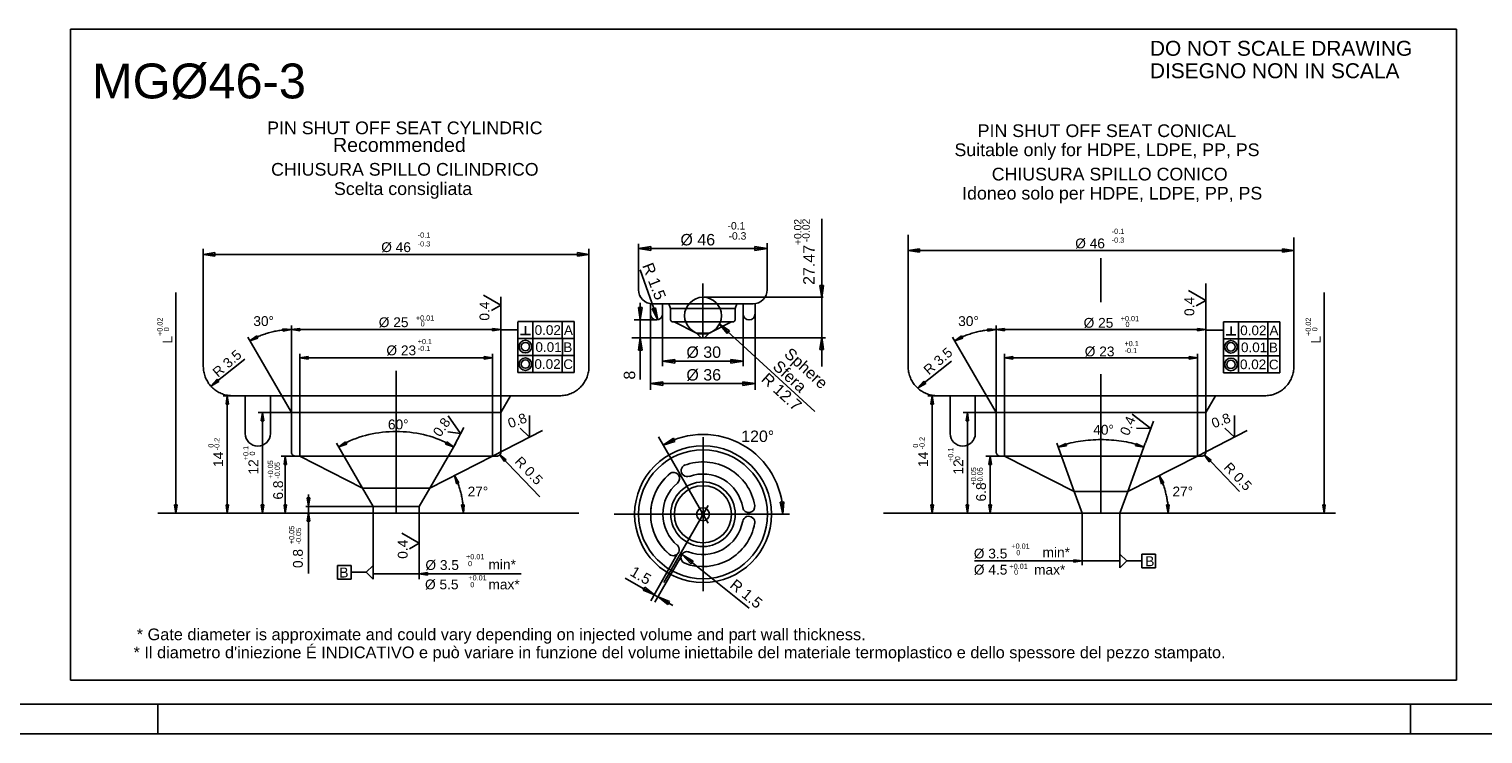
# Model space of a CAD drawing. Extents: x 0 to 1189, y 0 to 841.
# Tile 57 of 76: x 747 to 991, y 0 to 118. Entities that reach past the tile are written whole.
import ezdxf

# ---------------------------------------------------------------- set-up
doc = ezdxf.new("R2010")
doc.units = 0
doc.header["$LTSCALE"] = 65.395
doc.linetypes.add('PHANTOM', pattern=[0.8, 0.45, -0.05, 0.1, -0.05, 0.1, -0.05])
doc.layers.get('0').update_dxf_attribs({"linetype": 'CONTINUOUS'})
doc.layers.add('DEFAULT_3', color=7, linetype='PHANTOM')
doc.styles.add('TEXTSTYLE_1', font='gdt', dxfattribs={"width": 0.8})
doc.styles.add('TEXTSTYLE_2', font='arial.ttf')

# ---------------------------------------------------------------- blocks, each defined once
blk = doc.blocks.new('A0_BL15', base_point=(594.5, 420.5))
at = {"color": 7, "linetype": 'CONTINUOUS'}
for p, q in [((5, 5), (1184, 5)), ((769, 0), (769, 5)), ((979, 0), (979, 5)), ((0, 0), (1189, 0))]:
    blk.add_line(p, q, dxfattribs=at)
blk = doc.blocks.new('MG46-3_BL18', base_point=(870.55, 63.61))
at = {"color": 2, "linetype": 'CONTINUOUS'}
for p, q in [((754.36, 9.01), (754.36, 118.22)), ((754.36, 118.22), (986.75, 118.22)), ((986.75, 118.22), (986.75, 9.01)), ((880.33, 61.62), (880.33, 86.39)), ((894.81, 61.63), (894.81, 83.71)), ((959.46, 61.63), (959.46, 83.25)), ((776.64, 61.63), (776.64, 81.36)), ((776.65, 80.43), (841.15, 80.43)), ((776.68, 80.43), (778.58, 80.72)), ((778.58, 80.15), (776.68, 80.43)), ((778.58, 80.72), (778.58, 80.15)), ((839.39, 80.72), (841.29, 80.43)), ((839.39, 80.15), (839.39, 80.72)), ((841.29, 80.43), (839.39, 80.15)), ((841.3, 61.63), (841.3, 81.35)), ((849.58, 74.38), (849.58, 82.18)), ((849.58, 81.41), (851.65, 81.72)), ((851.65, 81.1), (849.58, 81.41)), ((849.58, 81.41), (871.18, 81.41)), ((851.65, 81.72), (851.65, 81.1)), ((869.12, 81.1), (869.12, 81.72)), ((869.12, 81.72), (871.18, 81.41)), ((871.18, 81.41), (869.12, 81.1)), ((871.18, 74.38), (871.18, 82.33)), ((894.8, 81.06), (959.3, 81.06)), ((894.83, 81.06), (896.73, 81.35)), ((896.73, 80.78), (894.83, 81.06)), ((896.73, 81.35), (896.73, 80.78)), ((957.54, 81.34), (959.44, 81.06)), ((957.54, 80.78), (957.54, 81.34)), ((959.44, 81.06), (957.54, 80.78)), ((852.84, 69.42), (849.87, 77.84)), ((944.7, 75.56), (944.7, 53.9)), ((772.02, 37.03), (772.02, 74.04)), ((826.54, 71.91), (823.63, 73.59)), ((826.54, 73.32), (826.54, 53.9)), ((860.59, 73.25), (880.53, 73.25)), ((880.02, 75.2), (880.33, 73.14)), ((880.64, 75.2), (880.02, 75.2)), ((880.33, 73.14), (880.64, 75.2)), ((944.71, 72.69), (941.79, 74.37)), ((964.52, 37.03), (964.52, 74.04)), ((824.93, 70.99), (826.54, 71.91)), ((849.59, 71.5), (849.9, 69.44)), ((850.21, 71.5), (849.59, 71.5)), ((849.9, 59.46), (849.9, 72.32)), ((849.9, 69.44), (850.21, 71.5)), ((851.61, 70.45), (851.61, 72.16)), ((852.47, 71.47), (851.88, 71.27)), ((851.88, 71.27), (852.84, 69.42)), ((851.95, 72.14), (868.82, 72.14)), ((852.84, 69.42), (852.47, 71.47)), ((853.63, 72.14), (853.63, 70.45)), ((853.63, 61.7), (853.63, 71.33)), ((854.98, 71.33), (854.69, 72.14)), ((854.98, 71.33), (865.78, 71.33)), ((854.98, 71.33), (854.98, 69.44)), ((865.78, 71.33), (866.08, 72.14)), ((865.78, 69.44), (865.78, 71.33)), ((867.13, 72.14), (867.13, 70.45)), ((867.13, 61.7), (867.13, 71.33)), ((869.16, 70.45), (869.16, 72.16)), ((943.09, 71.77), (944.71, 72.69)), ((791.4, 68.5), (791.4, 53.9)), ((791.4, 68.5), (791.4, 53.9)), ((829.37, 69.14), (838.81, 69.14)), ((829.37, 66.29), (829.37, 69.13)), ((830.65, 66.96), (830.65, 68.38)), ((831.89, 66.29), (831.89, 69.13)), ((836.82, 69.13), (836.82, 66.29)), ((838.81, 69.14), (838.81, 66.29)), ((848.86, 69.44), (852.62, 69.44)), ((851.61, 57.72), (851.61, 70.45)), ((855.32, 69.1), (865.45, 69.1)), ((859.31, 67.21), (855.59, 69.1)), ((861.46, 67.21), (865.18, 69.1)), ((864.46, 67.13), (863.15, 68.76)), ((863.15, 68.76), (879.17, 54.07)), ((863.15, 68.76), (864.87, 67.59)), ((869.16, 57.72), (869.16, 70.45)), ((909.57, 68.5), (909.57, 53.9)), ((909.57, 68.5), (909.57, 53.9)), ((947.65, 69.09), (957.09, 69.09)), ((947.65, 66.25), (947.65, 69.09)), ((948.93, 66.92), (948.93, 68.33)), ((950.17, 66.24), (950.17, 69.08)), ((955.1, 69.08), (955.1, 66.24)), ((957.09, 69.09), (957.09, 66.24)), ((784.1, 66.54), (789.78, 56.71)), ((784.45, 65.93), (785.61, 66.76)), ((785.8, 66.39), (784.45, 65.93)), ((784.6, 66.03), (784.45, 65.93)), ((784.75, 66.12), (784.6, 66.03)), ((784.91, 66.21), (784.75, 66.12)), ((785.07, 66.29), (784.91, 66.21)), ((785.24, 66.38), (785.07, 66.29)), ((785.41, 66.46), (785.24, 66.38)), ((785.59, 66.55), (785.41, 66.46)), ((785.78, 66.63), (785.59, 66.55)), ((785.61, 66.76), (785.8, 66.39)), ((785.97, 66.71), (785.78, 66.63)), ((786.16, 66.79), (785.97, 66.71)), ((786.36, 66.86), (786.16, 66.79)), ((786.56, 66.93), (786.36, 66.86)), ((786.76, 67.01), (786.56, 66.93)), ((786.97, 67.07), (786.76, 67.01)), ((787.17, 67.14), (786.97, 67.07)), ((787.38, 67.2), (787.17, 67.14)), ((787.59, 67.26), (787.38, 67.2)), ((787.8, 67.32), (787.59, 67.26)), ((788.02, 67.38), (787.8, 67.32)), ((788.23, 67.43), (788.02, 67.38)), ((788.44, 67.48), (788.23, 67.43)), ((788.65, 67.53), (788.44, 67.48)), ((788.87, 67.57), (788.65, 67.53)), ((789.08, 67.61), (788.87, 67.57)), ((789.29, 67.65), (789.08, 67.61)), ((789.5, 67.68), (789.29, 67.65)), ((789.7, 67.71), (789.5, 67.68)), ((789.9, 67.73), (789.7, 67.71)), ((790.11, 67.76), (789.9, 67.73)), ((790.01, 67.52), (789.99, 67.94)), ((789.99, 67.94), (791.4, 67.8)), ((791.4, 67.8), (790.01, 67.52)), ((790.3, 67.77), (790.11, 67.76)), ((790.5, 67.79), (790.3, 67.77)), ((790.69, 67.8), (790.5, 67.79)), ((790.87, 67.8), (790.69, 67.8)), ((791.05, 67.81), (790.87, 67.8)), ((791.23, 67.8), (791.05, 67.81)), ((791.4, 67.8), (791.23, 67.8)), ((791.4, 67.8), (792.81, 68.01)), ((791.4, 67.8), (826.54, 67.8)), ((792.81, 67.58), (791.4, 67.8)), ((792.81, 68.01), (792.81, 67.58)), ((825.13, 67.58), (825.13, 68.01)), ((825.13, 68.01), (826.54, 67.8)), ((826.54, 67.8), (825.13, 67.58)), ((826.48, 67.79), (829.37, 67.79)), ((838.81, 66.29), (829.37, 66.29)), ((829.38, 66.29), (838.82, 66.29)), ((829.38, 63.44), (829.38, 66.29)), ((829.84, 66.96), (831.47, 66.96)), ((831.9, 63.44), (831.9, 66.28)), ((836.84, 66.28), (836.84, 63.44)), ((838.82, 66.29), (838.82, 63.44)), ((850.92, 66.4), (848.49, 66.4)), ((880.94, 66.4), (848.49, 66.4)), ((849.9, 66.4), (849.59, 64.34)), ((850.21, 64.34), (849.9, 66.4)), ((860.11, 66.4), (859.31, 67.21)), ((859.31, 67.21), (861.46, 67.21)), ((860.65, 66.4), (861.46, 67.21)), ((864.87, 67.59), (864.46, 67.13)), ((880.33, 66.52), (880.02, 64.46)), ((880.64, 64.46), (880.33, 66.52)), ((902.26, 66.54), (907.94, 56.71)), ((902.62, 65.93), (903.77, 66.76)), ((903.96, 66.39), (902.62, 65.93)), ((902.76, 66.03), (902.62, 65.93)), ((902.91, 66.12), (902.76, 66.03)), ((903.07, 66.21), (902.91, 66.12)), ((903.23, 66.29), (903.07, 66.21)), ((903.4, 66.38), (903.23, 66.29)), ((903.58, 66.46), (903.4, 66.38)), ((903.76, 66.55), (903.58, 66.46)), ((903.94, 66.63), (903.76, 66.55)), ((903.77, 66.76), (903.96, 66.39)), ((904.13, 66.71), (903.94, 66.63)), ((904.33, 66.79), (904.13, 66.71)), ((904.52, 66.86), (904.33, 66.79)), ((904.72, 66.93), (904.52, 66.86)), ((904.92, 67.01), (904.72, 66.93)), ((905.13, 67.07), (904.92, 67.01)), ((905.34, 67.14), (905.13, 67.07)), ((905.55, 67.2), (905.34, 67.14)), ((905.76, 67.26), (905.55, 67.2)), ((905.97, 67.32), (905.76, 67.26)), ((906.18, 67.38), (905.97, 67.32)), ((906.39, 67.43), (906.18, 67.38)), ((906.61, 67.48), (906.39, 67.43)), ((906.82, 67.53), (906.61, 67.48)), ((907.03, 67.57), (906.82, 67.53)), ((907.24, 67.61), (907.03, 67.57)), ((907.45, 67.65), (907.24, 67.61)), ((907.66, 67.68), (907.45, 67.65)), ((907.87, 67.71), (907.66, 67.68)), ((908.07, 67.73), (907.87, 67.71)), ((908.27, 67.76), (908.07, 67.73)), ((908.17, 67.52), (908.15, 67.94)), ((908.15, 67.94), (909.57, 67.8)), ((909.57, 67.8), (908.17, 67.52)), ((908.47, 67.77), (908.27, 67.76)), ((908.66, 67.79), (908.47, 67.77)), ((908.85, 67.8), (908.66, 67.79)), ((909.04, 67.8), (908.85, 67.8)), ((909.22, 67.81), (909.04, 67.8)), ((909.4, 67.8), (909.22, 67.81)), ((909.57, 67.8), (909.4, 67.8)), ((909.57, 67.8), (910.97, 68.01)), ((909.57, 67.8), (944.7, 67.8)), ((910.97, 67.58), (909.57, 67.8)), ((910.97, 68.01), (910.97, 67.58)), ((943.3, 67.58), (943.3, 68.01)), ((943.3, 68.01), (944.7, 67.8)), ((944.7, 67.8), (943.3, 67.58)), ((944.76, 67.74), (947.65, 67.74)), ((957.09, 66.24), (947.65, 66.24)), ((947.66, 66.24), (957.1, 66.24)), ((947.66, 63.39), (947.66, 66.24)), ((948.12, 66.92), (949.75, 66.92)), ((950.18, 63.39), (950.18, 66.23)), ((955.12, 66.23), (955.12, 63.39)), ((957.1, 66.24), (957.1, 63.39)), ((792.81, 63.76), (792.81, 46.59)), ((825.13, 63.76), (825.13, 46.59)), ((829.37, 60.59), (829.37, 63.44)), ((829.38, 63.44), (838.82, 63.44)), ((831.9, 60.59), (831.9, 63.43)), ((836.83, 63.43), (836.83, 60.59)), ((838.82, 63.44), (838.82, 60.59)), ((849.59, 64.34), (850.21, 64.34)), ((880.02, 64.46), (880.64, 64.46)), ((910.97, 63.76), (910.97, 46.59)), ((943.3, 63.76), (943.3, 46.59)), ((947.65, 60.54), (947.65, 63.39)), ((947.66, 63.39), (957.1, 63.39)), ((950.18, 60.54), (950.18, 63.38)), ((955.11, 63.39), (955.11, 60.54)), ((957.1, 63.39), (957.1, 60.55)), ((776.64, 61.63), (776.65, 61.4)), ((776.65, 61.4), (776.66, 61.18)), ((776.66, 61.18), (776.69, 60.96)), ((776.69, 60.96), (776.72, 60.74)), ((777.89, 58.34), (783.59, 62.86)), ((792.81, 63.06), (794.21, 63.27)), ((792.81, 63.06), (825.13, 63.06)), ((794.21, 62.85), (792.81, 63.06)), ((794.21, 63.27), (794.21, 62.85)), ((823.73, 62.85), (823.73, 63.27)), ((823.73, 63.27), (825.13, 63.06)), ((825.13, 63.06), (823.73, 62.85)), ((841.22, 60.74), (841.25, 60.96)), ((841.25, 60.96), (841.28, 61.18)), ((841.28, 61.18), (841.29, 61.4)), ((841.29, 61.4), (841.3, 61.63)), ((853.63, 62.51), (855.69, 62.81)), ((855.69, 62.2), (853.63, 62.51)), ((853.63, 62.51), (867.13, 62.51)), ((855.69, 62.81), (855.69, 62.2)), ((865.07, 62.2), (865.07, 62.81)), ((865.07, 62.81), (867.13, 62.51)), ((867.13, 62.51), (865.07, 62.2)), ((894.81, 61.63), (894.81, 61.4)), ((894.81, 61.4), (894.83, 61.18)), ((894.83, 61.18), (894.85, 60.96)), ((894.85, 60.96), (894.89, 60.74)), ((896.36, 58.01), (902.06, 62.52)), ((910.97, 63.06), (912.38, 63.27)), ((910.97, 63.06), (943.3, 63.06)), ((912.38, 62.85), (910.97, 63.06)), ((912.38, 63.27), (912.38, 62.85)), ((941.89, 62.85), (941.89, 63.27)), ((941.89, 63.27), (943.3, 63.06)), ((943.3, 63.06), (941.89, 62.85)), ((959.38, 60.74), (959.42, 60.96)), ((959.42, 60.96), (959.44, 61.18)), ((959.44, 61.18), (959.46, 61.4)), ((959.46, 61.4), (959.46, 61.63)), ((776.72, 60.74), (776.77, 60.53)), ((776.77, 60.53), (776.82, 60.32)), ((776.82, 60.32), (776.88, 60.11)), ((776.88, 60.11), (776.95, 59.91)), ((776.95, 59.91), (777.03, 59.71)), ((777.03, 59.71), (777.12, 59.52)), ((777.12, 59.52), (777.21, 59.33)), ((777.21, 59.33), (777.32, 59.14)), ((777.32, 59.14), (777.43, 58.96)), ((777.43, 58.96), (777.54, 58.79)), ((777.54, 58.79), (777.67, 58.62)), ((777.67, 58.62), (777.8, 58.46)), ((777.89, 58.34), (778.98, 59.49)), ((779.27, 59.12), (777.89, 58.34)), ((778.98, 59.49), (779.27, 59.12)), ((838.82, 60.59), (829.37, 60.59)), ((840.14, 58.46), (840.27, 58.62)), ((840.27, 58.62), (840.4, 58.79)), ((840.4, 58.79), (840.51, 58.96)), ((840.51, 58.96), (840.63, 59.14)), ((840.63, 59.14), (840.73, 59.33)), ((840.73, 59.33), (840.82, 59.52)), ((840.82, 59.52), (840.91, 59.71)), ((840.91, 59.71), (840.99, 59.91)), ((840.99, 59.91), (841.06, 60.11)), ((841.06, 60.11), (841.12, 60.32)), ((841.12, 60.32), (841.17, 60.53)), ((841.17, 60.53), (841.22, 60.74)), ((851.61, 58.75), (853.67, 59.06)), ((853.67, 58.45), (851.61, 58.75)), ((851.61, 58.75), (869.16, 58.75)), ((853.67, 59.06), (853.67, 58.45)), ((867.1, 58.45), (867.1, 59.06)), ((867.1, 59.06), (869.16, 58.75)), ((869.16, 58.75), (867.1, 58.45)), ((894.89, 60.74), (894.93, 60.53)), ((894.93, 60.53), (894.98, 60.32)), ((894.98, 60.32), (895.05, 60.11)), ((895.05, 60.11), (895.12, 59.91)), ((895.12, 59.91), (895.2, 59.71)), ((895.2, 59.71), (895.28, 59.52)), ((895.28, 59.52), (895.38, 59.33)), ((895.38, 59.33), (895.48, 59.14)), ((895.48, 59.14), (895.59, 58.96)), ((895.59, 58.96), (895.71, 58.79)), ((895.71, 58.79), (895.83, 58.62)), ((895.83, 58.62), (895.97, 58.46)), ((896.36, 58.01), (897.45, 59.15)), ((897.74, 58.78), (896.36, 58.01)), ((897.45, 59.15), (897.74, 58.78)), ((957.1, 60.55), (947.65, 60.54)), ((958.3, 58.46), (958.44, 58.62)), ((958.44, 58.62), (958.56, 58.79)), ((958.56, 58.79), (958.68, 58.96)), ((958.68, 58.96), (958.79, 59.14)), ((958.79, 59.14), (958.89, 59.33)), ((958.89, 59.33), (958.99, 59.52)), ((958.99, 59.52), (959.07, 59.71)), ((959.07, 59.71), (959.15, 59.91)), ((959.15, 59.91), (959.22, 60.11)), ((959.22, 60.11), (959.29, 60.32)), ((959.29, 60.32), (959.34, 60.53)), ((959.34, 60.53), (959.38, 60.74)), ((777.8, 58.46), (777.94, 58.3)), ((777.94, 58.3), (778.08, 58.15)), ((778.08, 58.15), (778.24, 58)), ((778.24, 58), (778.39, 57.86)), ((778.39, 57.86), (778.56, 57.73)), ((778.56, 57.73), (778.73, 57.61)), ((778.73, 57.61), (778.9, 57.49)), ((778.9, 57.49), (779.08, 57.38)), ((779.08, 57.38), (779.27, 57.28)), ((779.27, 57.28), (779.45, 57.18)), ((779.45, 57.18), (779.65, 57.09)), ((779.65, 57.09), (779.85, 57.01)), ((779.85, 57.01), (780.05, 56.94)), ((779.97, 56.71), (789.78, 56.71)), ((780.05, 56.94), (780.26, 56.88)), ((780.26, 56.88), (780.47, 56.83)), ((780.46, 55.3), (780.67, 56.71)), ((780.47, 56.83), (780.68, 56.79)), ((780.67, 37.03), (780.67, 56.71)), ((780.67, 56.71), (780.88, 55.3)), ((780.68, 56.79), (780.9, 56.75)), ((780.9, 56.75), (781.12, 56.73)), ((781.12, 56.73), (781.34, 56.71)), ((781.34, 56.71), (781.56, 56.71)), ((836.38, 56.71), (781.56, 56.71)), ((783.67, 50.38), (783.67, 56.71)), ((787.89, 56.71), (787.89, 50.38)), ((791.4, 53.9), (789.78, 56.71)), ((826.54, 53.9), (828.16, 56.71)), ((836.38, 56.71), (836.6, 56.71)), ((836.6, 56.71), (836.83, 56.73)), ((836.83, 56.73), (837.05, 56.75)), ((837.05, 56.75), (837.26, 56.79)), ((837.26, 56.79), (837.48, 56.83)), ((837.48, 56.83), (837.69, 56.88)), ((837.69, 56.88), (837.89, 56.94)), ((837.89, 56.94), (838.09, 57.01)), ((838.09, 57.01), (838.29, 57.09)), ((838.29, 57.09), (838.49, 57.18)), ((838.49, 57.18), (838.68, 57.28)), ((838.68, 57.28), (838.86, 57.38)), ((838.86, 57.38), (839.04, 57.49)), ((839.04, 57.49), (839.22, 57.61)), ((839.22, 57.61), (839.38, 57.73)), ((839.38, 57.73), (839.55, 57.86)), ((839.55, 57.86), (839.7, 58)), ((839.7, 58), (839.86, 58.15)), ((839.86, 58.15), (840, 58.3)), ((840, 58.3), (840.14, 58.46)), ((895.97, 58.46), (896.1, 58.3)), ((896.1, 58.3), (896.25, 58.15)), ((896.25, 58.15), (896.4, 58)), ((896.4, 58), (896.56, 57.86)), ((896.56, 57.86), (896.72, 57.73)), ((896.72, 57.73), (896.89, 57.61)), ((896.89, 57.61), (897.07, 57.49)), ((897.07, 57.49), (897.24, 57.38)), ((897.24, 57.38), (897.43, 57.28)), ((897.43, 57.28), (897.62, 57.18)), ((897.62, 57.18), (897.81, 57.09)), ((897.81, 57.09), (898.01, 57.01)), ((898.01, 57.01), (898.21, 56.94)), ((898.13, 56.71), (907.94, 56.71)), ((898.21, 56.94), (898.42, 56.88)), ((898.42, 56.88), (898.63, 56.83)), ((898.62, 55.3), (898.83, 56.71)), ((898.63, 56.83), (898.84, 56.79)), ((898.83, 37.03), (898.83, 56.71)), ((898.83, 56.71), (899.04, 55.3)), ((898.84, 56.79), (899.06, 56.75)), ((899.06, 56.75), (899.28, 56.73)), ((899.28, 56.73), (899.5, 56.71)), ((899.5, 56.71), (899.73, 56.71)), ((954.54, 56.71), (899.73, 56.71)), ((901.84, 50.38), (901.84, 56.71)), ((906.05, 56.71), (906.05, 50.38)), ((909.57, 53.9), (907.94, 56.71)), ((944.7, 53.9), (946.33, 56.71)), ((954.54, 56.71), (954.77, 56.71)), ((954.77, 56.71), (954.99, 56.73)), ((954.99, 56.73), (955.21, 56.75)), ((955.21, 56.75), (955.43, 56.79)), ((955.43, 56.79), (955.64, 56.83)), ((955.64, 56.83), (955.85, 56.88)), ((955.85, 56.88), (956.06, 56.94)), ((956.06, 56.94), (956.26, 57.01)), ((956.26, 57.01), (956.46, 57.09)), ((956.46, 57.09), (956.65, 57.18)), ((956.65, 57.18), (956.84, 57.28)), ((956.84, 57.28), (957.02, 57.38)), ((957.02, 57.38), (957.2, 57.49)), ((957.2, 57.49), (957.38, 57.61)), ((957.38, 57.61), (957.55, 57.73)), ((957.55, 57.73), (957.71, 57.86)), ((957.71, 57.86), (957.87, 58)), ((957.87, 58), (958.02, 58.15)), ((958.02, 58.15), (958.17, 58.3)), ((958.17, 58.3), (958.3, 58.46)), ((780.88, 55.3), (780.46, 55.3)), ((785.86, 53.9), (791.4, 53.9)), ((786.35, 52.49), (786.56, 53.9)), ((786.56, 37.03), (786.56, 53.9)), ((786.56, 53.9), (786.77, 52.49)), ((826.54, 53.9), (791.4, 53.9)), ((791.4, 53.9), (791.4, 47.29)), ((826.54, 47.29), (826.54, 53.9)), ((899.04, 55.3), (898.62, 55.3)), ((904.02, 53.9), (909.57, 53.9)), ((904.52, 52.49), (904.73, 53.9)), ((904.73, 37.03), (904.73, 53.9)), ((904.73, 53.9), (904.94, 52.49)), ((944.7, 53.9), (909.57, 53.9)), ((909.57, 53.9), (909.57, 47.29)), ((935.47, 51.24), (932.37, 53.64)), ((944.7, 47.29), (944.7, 53.9)), ((786.77, 52.49), (786.35, 52.49)), ((819.78, 50.37), (817.71, 53.35)), ((820.33, 51.41), (818.7, 48.3)), ((829.75, 51.27), (831.34, 49.79)), ((831.34, 49.79), (831.35, 53.42)), ((904.94, 52.49), (904.52, 52.49)), ((933.08, 51.26), (935.47, 51.24)), ((935.92, 52.45), (934.58, 48.82)), ((947.92, 51.27), (949.51, 49.79)), ((949.51, 49.79), (949.51, 53.42)), ((799.34, 48.14), (800.49, 48.98)), ((800.74, 48.92), (800.26, 48.68)), ((800.49, 48.98), (800.68, 48.61)), ((801.23, 49.15), (800.74, 48.92)), ((801.73, 49.37), (801.23, 49.15)), ((802.25, 49.57), (801.73, 49.37)), ((802.77, 49.75), (802.25, 49.57)), ((803.31, 49.92), (802.77, 49.75)), ((803.85, 50.07), (803.31, 49.92)), ((804.4, 50.21), (803.85, 50.07)), ((804.96, 50.32), (804.4, 50.21)), ((805.52, 50.43), (804.96, 50.32)), ((806.09, 50.52), (805.52, 50.43)), ((806.66, 50.59), (806.09, 50.52)), ((807.23, 50.64), (806.66, 50.59)), ((807.81, 50.68), (807.23, 50.64)), ((808.39, 50.71), (807.81, 50.68)), ((808.97, 50.71), (808.39, 50.71)), ((809.55, 50.71), (808.97, 50.71)), ((810.13, 50.68), (809.55, 50.71)), ((810.71, 50.64), (810.13, 50.68)), ((811.28, 50.59), (810.71, 50.64)), ((811.85, 50.52), (811.28, 50.59)), ((812.42, 50.43), (811.85, 50.52)), ((812.98, 50.32), (812.42, 50.43)), ((813.54, 50.21), (812.98, 50.32)), ((814.09, 50.07), (813.54, 50.21)), ((814.63, 49.92), (814.09, 50.07)), ((815.17, 49.75), (814.63, 49.92)), ((815.69, 49.57), (815.17, 49.75)), ((816.21, 49.37), (815.69, 49.57)), ((816.71, 49.15), (816.21, 49.37)), ((817.2, 48.92), (816.71, 49.15)), ((817.68, 48.68), (817.2, 48.92)), ((817.26, 48.61), (817.46, 48.98)), ((817.46, 48.98), (818.6, 48.14)), ((817.63, 50.67), (819.78, 50.37)), ((833.49, 50.9), (825.13, 46.59)), ((861.27, 35.35), (852.93, 49.85)), ((853.72, 48.44), (855.44, 49.61)), ((855.71, 49.05), (853.72, 48.44)), ((855.44, 49.61), (855.71, 49.05)), ((919.71, 48.75), (922.66, 40.63)), ((922.1, 48.79), (921.71, 48.69)), ((922.49, 48.88), (922.1, 48.79)), ((922.89, 48.96), (922.49, 48.88)), ((923.29, 49.04), (922.89, 48.96)), ((923.7, 49.1), (923.29, 49.04)), ((924.12, 49.16), (923.7, 49.1)), ((924.54, 49.21), (924.12, 49.16)), ((924.97, 49.25), (924.54, 49.21)), ((925.4, 49.29), (924.97, 49.25)), ((925.83, 49.32), (925.4, 49.29)), ((926.26, 49.34), (925.83, 49.32)), ((926.7, 49.35), (926.26, 49.34)), ((927.13, 49.35), (926.7, 49.35)), ((927.57, 49.35), (927.13, 49.35)), ((928.01, 49.34), (927.57, 49.35)), ((928.44, 49.32), (928.01, 49.34)), ((928.87, 49.29), (928.44, 49.32)), ((929.3, 49.25), (928.87, 49.29)), ((929.73, 49.21), (929.3, 49.25)), ((930.15, 49.16), (929.73, 49.21)), ((930.57, 49.1), (930.15, 49.16)), ((930.98, 49.04), (930.57, 49.1)), ((931.38, 48.96), (930.98, 49.04)), ((931.78, 48.88), (931.38, 48.96)), ((934.56, 48.75), (931.61, 40.63)), ((932.17, 48.79), (931.78, 48.88)), ((932.55, 48.69), (932.17, 48.79)), ((951.66, 50.9), (943.29, 46.59)), ((789.69, 46.59), (792.81, 46.59)), ((790.18, 45.18), (790.39, 46.59)), ((790.39, 46.59), (790.39, 37.03)), ((790.39, 46.59), (790.6, 45.18)), ((791.4, 47.29), (791.4, 47.26)), ((791.4, 47.26), (791.41, 47.23)), ((791.41, 47.23), (791.41, 47.19)), ((791.41, 47.19), (791.41, 47.16)), ((791.41, 47.16), (791.42, 47.13)), ((791.42, 47.13), (791.43, 47.1)), ((791.43, 47.1), (791.44, 47.07)), ((791.44, 47.07), (791.45, 47.04)), ((791.45, 47.04), (791.46, 47.02)), ((791.46, 47.02), (791.47, 46.99)), ((791.47, 46.99), (791.48, 46.96)), ((791.48, 46.96), (791.5, 46.94)), ((791.5, 46.94), (791.51, 46.91)), ((791.51, 46.91), (791.53, 46.88)), ((791.53, 46.88), (791.55, 46.86)), ((791.55, 46.86), (791.57, 46.84)), ((791.57, 46.84), (791.59, 46.81)), ((791.59, 46.81), (791.61, 46.79)), ((791.61, 46.79), (791.63, 46.77)), ((791.63, 46.77), (791.65, 46.75)), ((791.65, 46.75), (791.68, 46.73)), ((791.68, 46.73), (791.7, 46.72)), ((791.7, 46.72), (791.72, 46.7)), ((791.72, 46.7), (791.75, 46.68)), ((791.75, 46.68), (791.78, 46.67)), ((791.78, 46.67), (791.8, 46.65)), ((791.8, 46.65), (791.83, 46.64)), ((791.83, 46.64), (791.86, 46.63)), ((791.86, 46.63), (791.89, 46.62)), ((791.89, 46.62), (791.92, 46.61)), ((791.92, 46.61), (791.95, 46.6)), ((791.95, 46.6), (791.98, 46.6)), ((791.98, 46.6), (792.01, 46.59)), ((792.01, 46.59), (792.04, 46.59)), ((792.04, 46.59), (792.07, 46.59)), ((792.07, 46.59), (792.1, 46.59)), ((825.84, 46.59), (792.1, 46.59)), ((803.33, 41.22), (792.81, 46.59)), ((798.99, 48.74), (803.33, 41.22)), ((800.68, 48.61), (799.34, 48.14)), ((799.79, 48.41), (799.34, 48.14)), ((800.26, 48.68), (799.79, 48.41)), ((818.95, 48.74), (814.61, 41.22)), ((814.61, 41.22), (825.13, 46.59)), ((818.6, 48.14), (817.26, 48.61)), ((818.15, 48.41), (817.68, 48.68)), ((818.6, 48.14), (818.15, 48.41)), ((825.84, 46.59), (825.87, 46.59)), ((825.87, 46.59), (825.9, 46.59)), ((825.9, 46.59), (825.93, 46.59)), ((825.93, 46.59), (825.96, 46.6)), ((825.96, 46.6), (825.99, 46.6)), ((825.99, 46.6), (826.02, 46.61)), ((826.02, 46.61), (826.05, 46.62)), ((826.05, 46.62), (826.08, 46.63)), ((826.08, 46.63), (826.11, 46.64)), ((826.11, 46.64), (826.14, 46.65)), ((826.14, 46.65), (826.17, 46.67)), ((826.17, 46.67), (826.19, 46.68)), ((826.19, 46.68), (826.22, 46.7)), ((826.22, 46.7), (826.24, 46.72)), ((826.24, 46.72), (826.27, 46.73)), ((826.27, 46.73), (826.29, 46.75)), ((826.29, 46.85), (827.11, 45.69)), ((827.41, 45.98), (826.29, 46.85)), ((826.29, 46.75), (826.31, 46.77)), ((826.31, 46.77), (826.33, 46.79)), ((826.32, 46.78), (833.05, 39.78)), ((826.33, 46.79), (826.36, 46.81)), ((826.36, 46.81), (826.38, 46.84)), ((826.38, 46.84), (826.39, 46.86)), ((826.39, 46.86), (826.41, 46.88)), ((826.41, 46.88), (826.43, 46.91)), ((826.43, 46.91), (826.44, 46.94)), ((826.44, 46.94), (826.46, 46.96)), ((826.46, 46.96), (826.47, 46.99)), ((826.47, 46.99), (826.49, 47.02)), ((826.49, 47.02), (826.5, 47.04)), ((826.5, 47.04), (826.51, 47.07)), ((826.51, 47.07), (826.52, 47.1)), ((826.52, 47.13), (826.53, 47.16)), ((826.52, 47.1), (826.52, 47.13)), ((826.53, 47.19), (826.54, 47.23)), ((826.53, 47.16), (826.53, 47.19)), ((826.54, 47.26), (826.54, 47.29)), ((826.54, 47.23), (826.54, 47.26)), ((907.85, 46.59), (910.97, 46.59)), ((908.35, 45.18), (908.56, 46.59)), ((908.56, 46.59), (908.56, 37.03)), ((908.56, 46.59), (908.77, 45.18)), ((909.57, 47.29), (909.57, 47.26)), ((909.57, 47.26), (909.57, 47.23)), ((909.57, 47.23), (909.57, 47.19)), ((909.57, 47.19), (909.58, 47.16)), ((909.58, 47.16), (909.58, 47.13)), ((909.58, 47.13), (909.59, 47.1)), ((909.59, 47.1), (909.6, 47.07)), ((909.6, 47.07), (909.61, 47.04)), ((909.61, 47.04), (909.62, 47.02)), ((909.62, 47.02), (909.63, 46.99)), ((909.63, 46.99), (909.65, 46.96)), ((909.65, 46.96), (909.66, 46.94)), ((909.66, 46.94), (909.68, 46.91)), ((909.68, 46.91), (909.7, 46.88)), ((909.7, 46.88), (909.71, 46.86)), ((909.71, 46.86), (909.73, 46.84)), ((909.73, 46.84), (909.75, 46.81)), ((909.75, 46.81), (909.77, 46.79)), ((909.77, 46.79), (909.79, 46.77)), ((909.79, 46.77), (909.82, 46.75)), ((909.82, 46.75), (909.84, 46.73)), ((909.84, 46.73), (909.86, 46.72)), ((909.86, 46.72), (909.89, 46.7)), ((909.89, 46.7), (909.91, 46.68)), ((909.91, 46.68), (909.94, 46.67)), ((909.94, 46.67), (909.97, 46.65)), ((909.97, 46.65), (910, 46.64)), ((910, 46.64), (910.02, 46.63)), ((910.02, 46.63), (910.05, 46.62)), ((910.05, 46.62), (910.08, 46.61)), ((910.08, 46.61), (910.11, 46.6)), ((910.11, 46.6), (910.14, 46.6)), ((910.14, 46.6), (910.17, 46.59)), ((910.17, 46.59), (910.21, 46.59)), ((910.21, 46.59), (910.24, 46.59)), ((910.24, 46.59), (910.27, 46.59)), ((944, 46.59), (910.27, 46.59)), ((922.66, 40.63), (910.97, 46.59)), ((919.95, 48.09), (921.22, 48.72)), ((921.35, 48.32), (919.95, 48.09)), ((920.28, 48.22), (919.95, 48.09)), ((920.62, 48.35), (920.28, 48.22)), ((920.98, 48.47), (920.62, 48.35)), ((921.34, 48.59), (920.98, 48.47)), ((921.22, 48.72), (921.35, 48.32)), ((921.71, 48.69), (921.34, 48.59)), ((931.61, 40.63), (943.3, 46.59)), ((932.93, 48.59), (932.55, 48.69)), ((932.92, 48.32), (933.05, 48.72)), ((934.32, 48.09), (932.92, 48.32)), ((933.29, 48.47), (932.93, 48.59)), ((933.05, 48.72), (934.32, 48.09)), ((933.65, 48.35), (933.29, 48.47)), ((933.99, 48.22), (933.65, 48.35)), ((934.32, 48.09), (933.99, 48.22)), ((944, 46.59), (944.03, 46.59)), ((944.03, 46.59), (944.06, 46.59)), ((944.06, 46.59), (944.1, 46.59)), ((944.1, 46.59), (944.13, 46.6)), ((944.13, 46.6), (944.16, 46.6)), ((944.16, 46.6), (944.19, 46.61)), ((944.19, 46.61), (944.22, 46.62)), ((944.22, 46.62), (944.25, 46.63)), ((944.25, 46.63), (944.27, 46.64)), ((944.27, 46.64), (944.3, 46.65)), ((944.3, 46.65), (944.33, 46.67)), ((944.33, 46.67), (944.36, 46.68)), ((944.36, 46.68), (944.38, 46.7)), ((944.38, 46.7), (944.41, 46.72)), ((944.41, 46.72), (944.43, 46.73)), ((944.43, 46.73), (944.45, 46.75)), ((944.45, 46.75), (944.48, 46.77)), ((944.47, 46.77), (945.29, 45.61)), ((945.6, 45.91), (944.47, 46.77)), ((944.48, 46.77), (944.5, 46.79)), ((944.49, 46.78), (950.35, 40.68)), ((944.5, 46.79), (944.52, 46.81)), ((944.52, 46.81), (944.54, 46.84)), ((944.54, 46.84), (944.56, 46.86)), ((944.56, 46.86), (944.57, 46.88)), ((944.57, 46.88), (944.59, 46.91)), ((944.59, 46.91), (944.61, 46.94)), ((944.61, 46.94), (944.62, 46.96)), ((944.62, 46.96), (944.64, 46.99)), ((944.64, 46.99), (944.65, 47.02)), ((944.65, 47.02), (944.66, 47.04)), ((944.66, 47.04), (944.67, 47.07)), ((944.67, 47.07), (944.68, 47.1)), ((944.68, 47.1), (944.69, 47.13)), ((944.69, 47.16), (944.7, 47.19)), ((944.69, 47.13), (944.69, 47.16)), ((944.7, 47.26), (944.7, 47.29)), ((944.7, 47.23), (944.7, 47.26)), ((944.7, 47.19), (944.7, 47.23)), ((790.6, 45.18), (790.18, 45.18)), ((827.11, 45.69), (827.41, 45.98)), ((908.77, 45.18), (908.35, 45.18)), ((945.29, 45.61), (945.6, 45.91)), ((818.8, 43.19), (818.73, 43.32)), ((818.73, 43.32), (819.49, 42.13)), ((819.11, 41.95), (818.73, 43.32)), ((818.87, 43.05), (818.8, 43.19)), ((818.95, 42.91), (818.87, 43.05)), ((819.02, 42.76), (818.95, 42.91)), ((819.09, 42.6), (819.02, 42.76)), ((819.16, 42.44), (819.09, 42.6)), ((819.49, 42.13), (819.11, 41.95)), ((819.22, 42.28), (819.16, 42.44)), ((819.29, 42.11), (819.22, 42.28)), ((819.35, 41.93), (819.29, 42.11)), ((819.42, 41.76), (819.35, 41.93)), ((819.48, 41.58), (819.42, 41.76)), ((819.54, 41.4), (819.48, 41.58)), ((936.96, 43.19), (936.89, 43.32)), ((936.89, 43.32), (937.66, 42.13)), ((937.27, 41.95), (936.89, 43.32)), ((937.04, 43.05), (936.96, 43.19)), ((937.11, 42.91), (937.04, 43.05)), ((937.18, 42.76), (937.11, 42.91)), ((937.25, 42.6), (937.18, 42.76)), ((937.32, 42.44), (937.25, 42.6)), ((937.66, 42.13), (937.27, 41.95)), ((937.39, 42.28), (937.32, 42.44)), ((937.45, 42.11), (937.39, 42.28)), ((937.52, 41.93), (937.45, 42.11)), ((937.58, 41.76), (937.52, 41.93)), ((937.64, 41.58), (937.58, 41.76)), ((937.7, 41.4), (937.64, 41.58)), ((794.5, 39.6), (794.08, 39.6)), ((794.08, 39.6), (794.29, 38.2)), ((794.29, 38.2), (794.29, 40.16)), ((794.29, 38.2), (794.5, 39.6)), ((814.61, 41.22), (803.33, 41.22)), ((805.11, 38.15), (803.33, 41.22)), ((812.83, 38.15), (814.61, 41.22)), ((819.6, 41.21), (819.54, 41.4)), ((819.65, 41.03), (819.6, 41.21)), ((819.71, 40.84), (819.65, 41.03)), ((819.76, 40.65), (819.71, 40.84)), ((819.81, 40.46), (819.76, 40.65)), ((819.85, 40.27), (819.81, 40.46)), ((819.9, 40.07), (819.85, 40.27)), ((819.94, 39.88), (819.9, 40.07)), ((819.98, 39.69), (819.94, 39.88)), ((820.02, 39.49), (819.98, 39.69)), ((820.05, 39.3), (820.02, 39.49)), ((820.09, 39.11), (820.05, 39.3)), ((820.12, 38.92), (820.09, 39.11)), ((922.66, 40.63), (923.97, 37.03)), ((922.66, 40.63), (931.61, 40.63)), ((931.61, 40.63), (930.3, 37.03)), ((937.76, 41.21), (937.7, 41.4)), ((937.82, 41.03), (937.76, 41.21)), ((937.87, 40.84), (937.82, 41.03)), ((937.92, 40.65), (937.87, 40.84)), ((937.97, 40.46), (937.92, 40.65)), ((938.02, 40.27), (937.97, 40.46)), ((938.06, 40.07), (938.02, 40.27)), ((938.11, 39.88), (938.06, 40.07)), ((938.15, 39.69), (938.11, 39.88)), ((938.18, 39.49), (938.15, 39.69)), ((938.22, 39.3), (938.18, 39.49)), ((938.25, 39.11), (938.22, 39.3)), ((938.28, 38.92), (938.25, 39.11)), ((769.01, 37.03), (839.59, 37.03)), ((772.03, 37.03), (771.82, 38.43)), ((771.82, 38.43), (772.24, 38.43)), ((772.24, 38.43), (772.03, 37.03)), ((780.67, 37.03), (780.46, 38.43)), ((780.46, 38.43), (780.88, 38.43)), ((780.88, 38.43), (780.67, 37.03)), ((786.56, 37.03), (786.35, 38.43)), ((786.35, 38.43), (786.77, 38.43)), ((786.77, 38.43), (786.56, 37.03)), ((789.69, 37.03), (805.11, 37.03)), ((790.39, 37.03), (790.18, 38.43)), ((790.18, 38.43), (790.6, 38.43)), ((790.6, 38.43), (790.39, 37.03)), ((805.11, 38.15), (793.83, 38.15)), ((794.29, 37.07), (794.08, 35.67)), ((794.29, 26.89), (794.29, 38.2)), ((794.5, 35.67), (794.29, 37.07)), ((794.29, 37.07), (794.29, 35.11)), ((805.11, 38.15), (812.83, 38.15)), ((805.11, 37.03), (805.11, 38.15)), ((805.11, 25.94), (805.11, 37.03)), ((812.83, 37.03), (812.83, 38.15)), ((812.83, 25.94), (812.83, 37.03)), ((819.95, 38.42), (820.38, 38.44)), ((820.24, 37.03), (819.95, 38.42)), ((820.14, 38.74), (820.12, 38.92)), ((820.17, 38.55), (820.14, 38.74)), ((820.19, 38.37), (820.17, 38.55)), ((820.21, 38.19), (820.19, 38.37)), ((820.22, 38.01), (820.21, 38.19)), ((820.23, 37.84), (820.22, 38.01)), ((820.24, 37.67), (820.23, 37.84)), ((820.38, 38.44), (820.24, 37.03)), ((820.24, 37.5), (820.24, 37.67)), ((820.24, 37.34), (820.24, 37.5)), ((820.24, 37.18), (820.24, 37.34)), ((820.24, 37.03), (820.24, 37.18)), ((873.34, 38.87), (873.95, 38.92)), ((873.8, 36.84), (873.34, 38.87)), ((873.95, 38.92), (873.8, 36.84)), ((890.65, 37.03), (966.43, 37.03)), ((898.83, 37.03), (898.62, 38.43)), ((898.62, 38.43), (899.04, 38.43)), ((899.04, 38.43), (898.83, 37.03)), ((904.73, 37.03), (904.52, 38.43)), ((904.52, 38.43), (904.94, 38.43)), ((904.94, 38.43), (904.73, 37.03)), ((908.56, 37.03), (908.35, 38.43)), ((908.35, 38.43), (908.77, 38.43)), ((908.77, 38.43), (908.56, 37.03)), ((923.97, 28.3), (923.97, 37.03)), ((930.3, 28.3), (930.3, 37.03)), ((938.12, 38.42), (938.54, 38.44)), ((938.4, 37.03), (938.12, 38.42)), ((938.31, 38.74), (938.28, 38.92)), ((938.33, 38.55), (938.31, 38.74)), ((938.35, 38.37), (938.33, 38.55)), ((938.37, 38.19), (938.35, 38.37)), ((938.38, 38.01), (938.37, 38.19)), ((938.4, 37.84), (938.38, 38.01)), ((938.54, 38.44), (938.4, 37.03)), ((938.4, 37.67), (938.4, 37.84)), ((938.41, 37.5), (938.4, 37.67)), ((938.4, 37.03), (938.41, 37.18)), ((938.41, 37.34), (938.41, 37.5)), ((938.41, 37.18), (938.41, 37.34)), ((964.53, 37.03), (964.32, 38.43)), ((964.32, 38.43), (964.74, 38.43)), ((964.74, 38.43), (964.53, 37.03)), ((794.08, 35.67), (794.5, 35.67)), ((812.83, 31.97), (809.91, 33.65)), ((811.22, 31.05), (812.83, 31.97)), ((851.67, 22.34), (856.08, 30.13)), ((852.36, 22.1), (856.79, 29.89)), ((856.99, 30.05), (858.77, 28.97)), ((856.99, 30.05), (868.15, 21.11)), ((858.38, 28.5), (856.99, 30.05)), ((930.3, 27.84), (930.3, 30.17)), ((930.3, 30.17), (931.47, 29)), ((930.3, 27.84), (930.3, 30.17)), ((930.3, 30.17), (931.47, 29)), ((933.96, 30.17), (936.29, 30.17)), ((933.96, 27.84), (933.96, 30.17)), ((936.29, 30.17), (936.29, 27.84)), ((799.12, 25.94), (799.12, 28.27)), ((799.12, 28.27), (801.44, 28.27)), ((801.44, 28.27), (801.44, 25.94)), ((803.11, 27.11), (801.44, 27.11)), ((803.94, 27.11), (803.11, 27.11)), ((803.94, 27.11), (805.11, 28.27)), ((803.94, 27.11), (805.11, 28.27)), ((805.11, 25.94), (803.94, 27.11)), ((805.11, 25.94), (803.94, 27.11)), ((805.11, 28.27), (805.11, 25.94)), ((805.11, 28.27), (805.11, 25.94)), ((805.11, 26.86), (829.91, 26.85)), ((814.24, 27.06), (812.83, 26.85)), ((812.83, 26.85), (814.24, 26.64)), ((814.24, 26.64), (814.24, 27.06)), ((858.77, 28.97), (858.38, 28.5)), ((930.3, 29.01), (905.92, 29.01)), ((923.97, 29.01), (922.57, 29.22)), ((922.57, 29.22), (922.57, 28.8)), ((922.57, 28.8), (923.97, 29.01)), ((931.47, 29), (930.3, 27.84)), ((931.47, 29), (930.3, 27.84)), ((931.47, 29), (932.3, 29)), ((932.3, 29), (933.96, 29)), ((936.29, 27.84), (933.96, 27.84)), ((801.44, 25.94), (799.12, 25.94)), ((847.37, 26.14), (855.38, 21.55)), ((850.36, 24.1), (850.66, 24.63)), ((850.66, 24.63), (852.3, 23.33)), ((852.3, 23.33), (850.36, 24.1)), ((854.51, 21.7), (852.88, 23)), ((852.88, 23), (854.82, 22.23)), ((854.82, 22.23), (854.51, 21.7)), ((986.75, 9.01), (754.36, 9.01))]:
    blk.add_line(p, q, dxfattribs=at)
for centre, radius in [((860.42, 70.14), 3.09), ((830.64, 64.96), 1.05), ((948.92, 64.91), 1.05), ((830.64, 64.96), 0.707), ((948.92, 64.91), 0.707), ((830.64, 62.02), 1.05), ((830.64, 62.02), 0.707), ((948.92, 61.97), 1.05), ((948.92, 61.97), 0.707), ((860.42, 36.84), 11.47), ((860.42, 36.84), 10.81), ((860.42, 36.84), 5.41), ((860.41, 36.83), 4.79), ((860.42, 36.84), 1.08), ((860.42, 36.85), 0.27)]:
    blk.add_circle(centre, radius, dxfattribs=at)
for centre, radius, start, end in [((851.95, 74.5), 2.36, 179.9692, 270.0454), ((868.82, 74.5), 2.36, 269.9752, 359.9811), ((852.62, 70.45), 1.01, 180, 360), ((855.32, 69.44), 0.34, 180, 270), ((865.45, 69.44), 0.337, 270, 360), ((868.14, 70.45), 1.01, 180, 360), ((785.78, 50.38), 2.11, 180, 360), ((860.42, 36.85), 13.39, 359.984, 120.0089), ((903.95, 50.38), 2.11, 180, 360), ((857.78, 44.16), 1.02, 109.7918, 289.8248), ((860.42, 36.84), 8.78, 9.5743, 110.8371), ((860.42, 36.84), 8.78, 128.3814, 229.8698), ((860.42, 36.84), 8.78, 130.0133, 229.9867), ((860.42, 36.84), 6.75, 129.4717, 230.9157), ((855.47, 42.85), 1.02, 309.4655, 129.4421), ((860.42, 36.84), 6.75, 9.5976, 109.8569), ((868.08, 38.14), 1.02, 189.5976, 9.5743), ((860.42, 36.84), 8.78, 249.5201, 349.9239), ((860.42, 36.84), 6.75, 248.4437, 349.957), ((868.07, 35.48), 1.02, 349.9239, 169.957), ((855.42, 30.91), 1.02, 229.8698, 49.9028), ((857.71, 29.57), 1.02, 69.5435, 249.5201)]:
    blk.add_arc(centre, radius, start, end, dxfattribs=at)
at = {"layer": 'DEFAULT_3', "color": 2, "linetype": 'PHANTOM'}
for p, q in [((927.13, 72.43), (927.13, 79.77)), ((860.38, 66.4), (860.38, 75.54)), ((808.97, 60.92), (808.97, 37.03)), ((927.13, 37.03), (927.13, 60.35)), ((860.42, 23.94), (860.42, 49.78)), ((845.5, 36.84), (875.33, 36.84)), ((861.27, 38.33), (853.82, 25.42))]:
    blk.add_line(p, q, dxfattribs=at)
at = {"color": 7, "linetype": 'CONTINUOUS'}
for s, height, style, p in [('DO NOT SCALE DRAWING', 2.5071, 'TEXTSTYLE_2', (935.33, 113.73)), ('MGØ46-3', 5.849, 'TEXTSTYLE_2', (757.99, 106.58)), ('DISEGNO NON IN SCALA', 2.5071, 'TEXTSTYLE_2', (935.33, 109.97)), ('PIN SHUT OFF SEAT CYLINDRIC', 2.1316, 'TEXTSTYLE_2', (787.36, 100.58)), ('PIN SHUT OFF SEAT CONICAL', 2.1316, 'TEXTSTYLE_2', (906.46, 100.1)), ('Suitable only for HDPE, LDPE, PP, PS', 2.1316, 'TEXTSTYLE_2', (902.57, 96.9)), ('CHIUSURA SPILLO CILINDRICO ', 2.1316, 'TEXTSTYLE_2', (788.01, 93.62)), ('Scelta consigliata', 2.1316, 'TEXTSTYLE_2', (798.55, 90.38)), ('CHIUSURA SPILLO CONICO', 2.1316, 'TEXTSTYLE_2', (908.82, 92.82)), (' Idoneo solo per HDPE, LDPE, PP, PS', 2.1316, 'TEXTSTYLE_2', (903.03, 89.62)), ('-0.1', 1.242, 'TEXTSTYLE_2', (864.52, 84.59)), ('-0.1', 0.871, 'TEXTSTYLE_2', (812.59, 83.23)), ('Ø 46', 1.919, 'TEXTSTYLE_2', (856.63, 81.93)), ('-0.3', 1.242, 'TEXTSTYLE_2', (864.69, 82.9)), ('Ø 46', 1.645, 'TEXTSTYLE_2', (922.81, 81.44)), ('-0.1', 0.871, 'TEXTSTYLE_2', (928.93, 83.86)), ('-0.3', 0.871, 'TEXTSTYLE_2', (928.93, 82.38)), ('Ø 46', 1.645, 'TEXTSTYLE_2', (806.47, 80.81)), ('-0.3', 0.871, 'TEXTSTYLE_2', (812.59, 81.75)), ('30', 1.645, 'TEXTSTYLE_2', (785.03, 68.41)), ('~', 1.65, 'TEXTSTYLE_1', (787.59, 68.41)), ('Ø 25', 1.645, 'TEXTSTYLE_2', (806.06, 68.22)), ('+0.01', 0.871, 'TEXTSTYLE_2', (812.28, 69.32)), (' 0', 0.871, 'TEXTSTYLE_2', (812.74, 68.35)), ('0.02', 1.619, 'TEXTSTYLE_2', (832.19, 66.92)), ('A', 1.62, 'TEXTSTYLE_2', (837.1, 66.91)), ('30', 1.645, 'TEXTSTYLE_2', (903.19, 68.41)), ('~', 1.65, 'TEXTSTYLE_1', (905.75, 68.41)), ('Ø 25', 1.645, 'TEXTSTYLE_2', (924.22, 68.12)), ('+0.01', 0.871, 'TEXTSTYLE_2', (930.44, 69.22)), (' 0', 0.871, 'TEXTSTYLE_2', (930.9, 68.25)), ('0.02', 1.619, 'TEXTSTYLE_2', (950.47, 66.87)), ('A', 1.62, 'TEXTSTYLE_2', (955.38, 66.86)), ('+0.1', 0.871, 'TEXTSTYLE_2', (812.58, 65.37)), ('+0.1', 0.871, 'TEXTSTYLE_2', (931.07, 65.03)), ('Ø 23', 1.645, 'TEXTSTYLE_2', (807.34, 63.5)), ('-0.1', 0.871, 'TEXTSTYLE_2', (812.6, 64.21)), ('0.01', 1.619, 'TEXTSTYLE_2', (832.32, 64.07)), ('B', 1.62, 'TEXTSTYLE_2', (837, 64.04)), ('Ø 30', 1.919, 'TEXTSTYLE_2', (857.63, 63.07)), ('Ø 23', 1.645, 'TEXTSTYLE_2', (924.41, 63.32)), ('-0.1', 0.871, 'TEXTSTYLE_2', (931.09, 63.87)), ('0.01', 1.619, 'TEXTSTYLE_2', (950.6, 64.02)), ('B', 1.62, 'TEXTSTYLE_2', (955.28, 64)), ('0.02', 1.619, 'TEXTSTYLE_2', (832.15, 61.22)), ('C', 1.62, 'TEXTSTYLE_2', (836.99, 61.2)), ('Ø 36', 1.919, 'TEXTSTYLE_2', (857.63, 59.26)), ('0.02', 1.619, 'TEXTSTYLE_2', (950.43, 61.17)), ('C', 1.62, 'TEXTSTYLE_2', (955.27, 61.15)), ('60', 1.645, 'TEXTSTYLE_2', (807.59, 51.08)), ('~', 1.65, 'TEXTSTYLE_1', (810.15, 51.08)), ('40', 1.645, 'TEXTSTYLE_2', (925.83, 50.19)), ('~', 1.65, 'TEXTSTYLE_1', (928.39, 50.19)), ('120', 1.919, 'TEXTSTYLE_2', (866.81, 48.96)), ('~', 1.92, 'TEXTSTYLE_1', (871.29, 48.96)), ('27', 1.645, 'TEXTSTYLE_2', (820.95, 39.83)), ('27', 1.645, 'TEXTSTYLE_2', (939.11, 39.83)), ('~', 1.65, 'TEXTSTYLE_1', (823.51, 39.83)), ('~', 1.65, 'TEXTSTYLE_1', (941.67, 39.83)), ('+0.01', 0.871, 'TEXTSTYLE_2', (912.1, 31.06)), ('+0.01', 0.871, 'TEXTSTYLE_2', (820.69, 29.29)), ('min*', 1.645, 'TEXTSTYLE_2', (824.45, 27.6)), ('Ø 3.5', 1.645, 'TEXTSTYLE_2', (905.81, 29.43)), (' 0', 0.871, 'TEXTSTYLE_2', (912.6, 29.96)), ('min*', 1.645, 'TEXTSTYLE_2', (917.33, 29.64)), ('B', 1.67, 'TEXTSTYLE_2', (934.53, 28.12)), ('B', 1.67, 'TEXTSTYLE_2', (799.43, 26.23)), ('Ø 3.5', 1.645, 'TEXTSTYLE_2', (813.88, 27.5)), (' 0', 0.871, 'TEXTSTYLE_2', (820.69, 28.13)), ('Ø 4.5       max*', 1.6453, 'TEXTSTYLE_2', (905.82, 26.72)), ('+0.01', 0.871, 'TEXTSTYLE_2', (911.78, 27.67)), (' 0', 0.871, 'TEXTSTYLE_2', (912.23, 26.7)), ('Ø 5.5', 1.645, 'TEXTSTYLE_2', (813.81, 24.25)), ('+0.01', 0.871, 'TEXTSTYLE_2', (821.07, 25.75)), (' 0', 0.871, 'TEXTSTYLE_2', (821.06, 24.59)), ('max*', 1.645, 'TEXTSTYLE_2', (824.45, 24.25)), ('* Gate diameter is approximate and could vary depending on injected volume and p', 1.954, 'TEXTSTYLE_2', (765.48, 15.72)), ('art wall thickness.', 1.954, 'TEXTSTYLE_2', (866.14, 15.72)), ("* Il diametro d'iniezione É INDICATIVO e può variare in funzione del volume ", 1.954, 'TEXTSTYLE_2', (764.95, 12.7)), ('iniettabile del materiale termoplastico e dello spessore del pezzo stampato.', 1.954, 'TEXTSTYLE_2', (857.29, 12.7))]:
    blk.add_text(s, height=height, dxfattribs=dict(at, style=style)).set_placement(p)
at = {"color": 2, "linetype": 'CONTINUOUS', "style": 'TEXTSTYLE_2'}
blk.add_text('Recommended', height=2.3511, dxfattribs=at).set_placement((798.38, 97.61))
at = {"color": 7, "linetype": 'CONTINUOUS', "style": 'TEXTSTYLE_2'}
for s, height, rotation, p in [('+0.02', 1.242, 90, (876.92, 81.98)), ('-0.02', 1.242, 90, (878.3, 82.46)), ('27.47', 1.919, 90, (879.13, 75.3)), ('R 1.5', 1.919, 291.1893, (850.18, 78.55)), ('0.4', 1.645, 90, (942.77, 70.09)), ('0.4', 1.645, 90, (824.6, 69.31)), ('+0.02', 0.871, 90, (769.81, 66.75)), ('+0.02', 0.871, 90, (962.31, 66.75)), ('L', 1.65, 90, (771.47, 65.46)), (' 0', 0.871, 90, (770.91, 67.19)), ('L', 1.65, 90, (963.97, 65.46)), (' 0', 0.871, 90, (963.41, 67.19)), ('R 3.5', 1.645, 41.3736, (779.11, 59.71)), ('Sphere', 1.919, 317.6725, (873.86, 63.52)), ('R 3.5', 1.645, 41.3736, (898.28, 60.1)), ('Sfera', 1.919, 317.6725, (871.95, 61.42)), ('8', 1.92, 90, (849.04, 59.42)), ('R 12.7', 1.919, 317.6725, (870.03, 59.31)), ('0.8', 1.645, 20, (828.05, 51.24)), ('0.8', 1.645, 20, (946.02, 51.24)), ('0.8', 1.645, 54.9998, (816.35, 49.67)), ('0.4', 1.645, 67.5002, (931.75, 49.88)), ('-0.2', 0.871, 90, (779.35, 47.57)), ('-0.2', 0.871, 90, (897.57, 47.71)), (' 0', 0.871, 90, (778.36, 47.68)), ('14', 1.645, 90, (779.97, 44.77)), ('+0.1', 0.871, 90, (784.2, 45.9)), (' 0', 0.871, 90, (785.3, 46.35)), ('R 0.5', 1.645, 313.8481, (828.73, 45.57)), (' 0', 0.871, 90, (896.47, 47.67)), ('14', 1.645, 90, (898.13, 44.77)), ('+0.1', 0.871, 90, (902.37, 45.62)), (' 0', 0.871, 90, (903.53, 45.56)), ('12', 1.645, 90, (785.86, 43.5)), ('+0.05', 0.871, 90, (788.33, 42.82)), ('-0.05', 0.871, 90, (789.48, 42.81)), ('12', 1.645, 90, (904.03, 43.5)), ('+0.05', 0.871, 90, (906.2, 41.66)), ('-0.05', 0.871, 90, (907.29, 41.94)), ('R 0.5', 1.645, 313.8481, (947.6, 44.58)), ('6.8', 1.645, 90, (790.01, 39.3)), ('6.8', 1.645, 90, (907.85, 38.98)), ('+0.05', 0.871, 90, (791.89, 31.83)), ('-0.05', 0.871, 90, (793.04, 31.79)), ('0.4', 1.645, 90, (810.89, 29.37)), ('0.8', 1.645, 90, (793.32, 27.82)), ('1.5', 1.806, 329.8045, (848.02, 26.68)), ('R 1.5', 1.806, 320.9142, (864.77, 24.7))]:
    blk.add_text(s, height=height, rotation=rotation, dxfattribs=at).set_placement(p)

msp = doc.modelspace()

# ---------------------------------------------------------------- linework, layer by layer
at = {"color": 7, "linetype": 'CONTINUOUS'}
msp.add_line((0, 0), (1189, 0), dxfattribs=at)

# ---------------------------------------------------------------- block references
at = {"color": 2, "linetype": 'CONTINUOUS'}
for name, p in [('A0_BL15', (594.5, 420.5)), ('MG46-3_BL18', (870.555, 63.614))]:
    msp.add_blockref(name, p, dxfattribs=at)

doc.saveas('drawing.dxf')
